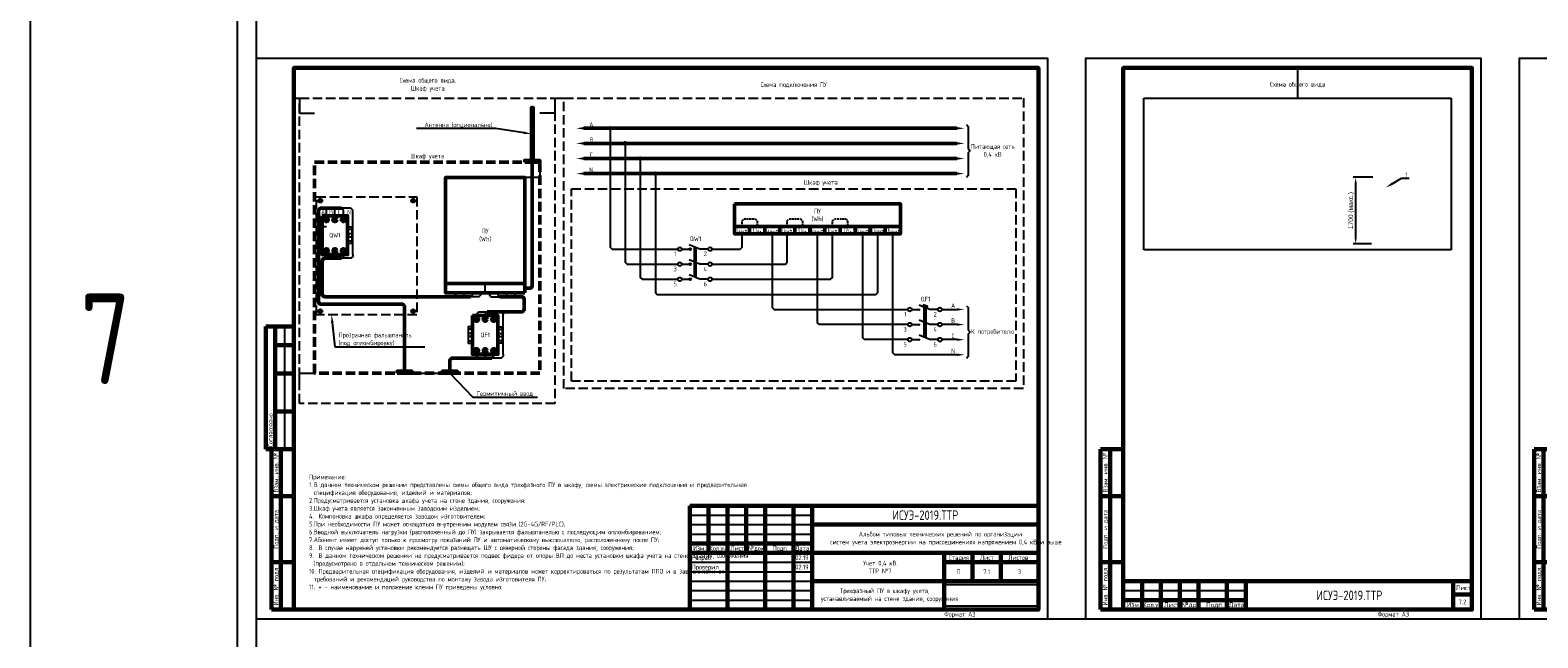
# Model space of a CAD drawing. Header units: millimetres. Extents: x -110 to 4101, y -10868 to 110.
# Tile 70 of 90: x -110 to 690, y -2219 to -1897. Entities that reach past the tile are written whole.
import ezdxf
from ezdxf import colors
from ezdxf.entities.mleader import LeaderData, LeaderLine
from ezdxf.enums import TextEntityAlignment as Align
from ezdxf.math import Vec2, Vec3

# ---------------------------------------------------------------- set-up
doc = ezdxf.new("R2010")
doc.units = ezdxf.units.MM
doc.linetypes.add('GOST2.303 4', pattern=[7, 5, -2, 0])
doc.layers.add('01.Вспомогательный_слой', color=1, linetype='Continuous', plot=False)
doc.layers.add('Формат', color=7, linetype='Continuous', lineweight=25)
doc.layers.add('Формат @ 1', color=7, linetype='Continuous', lineweight=25)
doc.styles.get("Standard").update_dxf_attribs({"font": 'arial.ttf'})
doc.styles.add('Формат', font='isocpeur.ttf')
doc.styles.add('ЭП', font='GOST.TTF')
doc.dimstyles.new('ISO-25', dxfattribs={"dimtxt": 2.5, "dimasz": 2.5, "dimexe": 1.25, "dimexo": 0.625, "dimtad": 1, "dimtxsty": 'Standard', "dimcen": 2.5, "dimadec": 0, "dimazin": 0, "dimtfac": 1, "dimtmove": 0, "dimatfit": 3, "dimfxl": 1, "dimarcsym": 0})
picture_1 = doc.add_image_def('image3.png', size_in_pixel=(587, 136))
picture_2 = doc.add_image_def('image18.jpg', size_in_pixel=(616, 304))

# ---------------------------------------------------------------- blocks, each defined once
blk = doc.blocks.new('*U75')
at = {"layer": 'Формат', "color": 7, "linetype": 'Continuous', "lineweight": 60}
for p, q in [((-205, 150), (-190, 150)), ((-205, 150), (-205, 85)), ((-200, 150), (-200, 85)), ((-200, 140), (-190, 140)), ((-200, 125), (-190, 125)), ((-200, 105), (-190, 105)), ((-205, 85), (-197, 85)), ((-202, 85), (-190, 85)), ((-202, 85), (-202, 0)), ((-197, 85), (-197, 0)), ((-202, 60), (-190, 60)), ((20, 55), (205, 55)), ((20, 55), (20, 0)), ((30, 55), (30, 30)), ((40, 55), (40, 0)), ((50, 55), (50, 30)), ((60, 55), (60, 0)), ((75, 55), (75, 0)), ((85, 55), (85, 0)), ((85, 45), (205, 45)), ((20, 35), (85, 35)), ((-202, 25), (-190, 25)), ((20, 30), (205, 30)), ((155, 30), (155, 0)), ((155, 25), (205, 25)), ((170, 30), (170, 15)), ((185, 30), (185, 15)), ((85, 15), (205, 15)), ((-202, 0), (-190, 0))]:
    blk.add_line(p, q, dxfattribs=at)
at = {"layer": 'Формат', "color": 7, "linetype": 'Continuous', "lineweight": 25}
for p, q in [((-195, 150), (-195, 85)), ((20, 50), (85, 50)), ((20, 45), (85, 45)), ((20, 40), (85, 40)), ((20, 25), (85, 25)), ((20, 20), (85, 20)), ((20, 15), (85, 15)), ((20, 10), (85, 10)), ((20, 5), (85, 5))]:
    blk.add_line(p, q, dxfattribs=at)
blk.add_lwpolyline([(-210, -5), (210, -5), (210, 292), (-210, 292)], close=True, dxfattribs=at)
at = {"layer": 'Формат', "color": 7, "linetype": 'Continuous', "lineweight": 60}
blk.add_lwpolyline([(-190, 0), (205, 0), (205, 287), (-190, 287)], close=True, dxfattribs=at)
at = {"layer": 'Формат', "color": 7, "linetype": 'Continuous', "lineweight": 25, "style": 'ЭП'}
blk.add_text('Согласовано', height=2.5, rotation=90, dxfattribs=at).set_placement((-202.5, 86), align=Align.MIDDLE_LEFT)
for s, p in [('Взам. инв. №', (-199.5, 72.5)), ('Подп. и дата', (-199.5, 42.5)), ('Инв. № подл.', (-199.5, 12.5))]:
    blk.add_text(s, height=2.5, rotation=90, dxfattribs=at).set_placement(p, align=Align.MIDDLE_CENTER)
for s, p in [('Изм.', (21.81, 31.25)), ('Кол.уч.', (30.38, 31.25)), ('Лист', (41.54, 31.25)), ('№док.', (50.89, 31.24)), ('Подп.', (63.99, 31.25)), ('Дата', (75.95, 31.25)), ('Стадия', (157.47, 26.25)), ('Лист', (173.99, 26.25)), ('Листов', (188.99, 26.25))]:
    blk.add_text(s, height=2.5, dxfattribs=at).set_placement(p)
at = {"layer": 'Формат', "color": 7, "linetype": 'Continuous', "lineweight": 25, "style": 'ЭП', "flags": 8}
for tag, p in [('СОГЛ_ФИО_1', (-197.5, 106)), ('СОГЛ_ФИО_2', (-192.5, 106)), ('СОГЛ_ДОЛЖ_1', (-197.5, 86)), ('СОГЛ_ДОЛЖ_2', (-192.5, 86))]:
    blk.add_attdef(tag, text='', height=2.5, rotation=90, dxfattribs=at).set_placement(p, align=Align.MIDDLE_LEFT)
for tag, height, p in [('ОБОЗНАЧЕНИЕ', 5, (145, 50)), ('ОБЪЕКТ', 2.5, (145, 37.5)), ('НАИМЕНОВАНИЕ', 2.5, (120, 22.5)), ('Стадия', 2.5, (162.5, 20)), ('Лист', 2.5, (177.5, 20)), ('Листов', 2.5, (195, 20)), ('НАИМ_ИЗОБРАЖЕНИЙ', 2.5, (120, 7.5))]:
    blk.add_attdef(tag, text='', height=height, dxfattribs=at).set_placement(p, align=Align.MIDDLE_CENTER)
for tag, p in [('изм.№', (21, 37.5)), ('изм.уч.', (31, 37.5)), ('изм.лист', (41, 37.5)), ('изм.№_док.', (50.5, 37.5)), ('изм_дата', (76, 37.5)), ('Должн_1', (21, 27.5)), ('ФИО_1', (41, 27.5)), ('дата_1', (76, 27.5)), ('ДОЛЖН_2', (21, 22.5)), ('Должн_3', (21, 17.5)), ('ФИО_2', (41, 22.5)), ('ФИО_3', (41, 17.5)), ('дата_2', (76, 22.5)), ('дата_3', (76, 17.5)), ('ДОЛЖН_4', (21, 12.5)), ('ДОЛЖН_5', (21, 7.5)), ('ФИО_4', (41, 12.5)), ('ФИО_5', (41, 7.5)), ('дата_4', (76, 12.5)), ('дата_5', (76, 7.5)), ('ДОЛЖН_6', (21, 2.5)), ('ФИО_6', (41, 2.5)), ('дата_6', (76, 2.5)), ('ФОРМ.ЛИСТА', (155, -2.5))]:
    blk.add_attdef(tag, text='', height=2.5, dxfattribs=at).set_placement(p, align=Align.MIDDLE_LEFT)
blk.add_attdef('N_ИНВ', text='', height=2.5, rotation=90, dxfattribs=at).set_placement((-193.5, 12.5), align=Align.MIDDLE_CENTER)
at = {"ltscale": 0.2}
image = blk.add_image(picture_1, insert=(155, 1.71), size_in_units=(50, 11.58), dxfattribs=at)
image.dxf.flags = 7
blk = doc.blocks.new('*U77')
at = {"layer": 'Формат', "color": 7, "linetype": 'Continuous', "lineweight": 60}
for p, q in [((8, 85), (20, 85)), ((8, 85), (8, 0)), ((13, 85), (13, 0)), ((8, 60), (20, 60)), ((8, 25), (20, 25)), ((20, 15), (205, 15)), ((20, 15), (20, 0)), ((30, 15), (30, 0)), ((40, 15), (40, 0)), ((50, 15), (50, 0)), ((60, 15), (60, 0)), ((75, 15), (75, 0)), ((85, 15), (85, 0)), ((195, 15), (195, 0)), ((195, 8), (205, 8)), ((8, 0), (20, 0)), ((20, 5), (85, 5))]:
    blk.add_line(p, q, dxfattribs=at)
at = {"layer": 'Формат', "color": 7, "linetype": 'Continuous', "lineweight": 25}
blk.add_line((20, 10), (85, 10), dxfattribs=at)
blk.add_lwpolyline([(0, -5), (210, -5), (210, 292), (0, 292)], close=True, dxfattribs=at)
at = {"layer": 'Формат', "color": 7, "linetype": 'Continuous', "lineweight": 60}
blk.add_lwpolyline([(20, 0), (205, 0), (205, 287), (20, 287)], close=True, dxfattribs=at)
at = {"layer": 'Формат', "color": 7, "linetype": 'Continuous', "lineweight": 25, "style": 'ЭП'}
for s, p in [('Взам. инв. №', (10.5, 72.5)), ('Подп. и дата', (10.5, 42.5)), ('Инв. № подл.', (10.5, 12.5))]:
    blk.add_text(s, height=2.5, rotation=90, dxfattribs=at).set_placement(p, align=Align.MIDDLE_CENTER)
at = {"layer": 'Формат', "color": 7, "linetype": 'Continuous', "lineweight": 25, "style": 'Формат'}
for s, p in [('Лист', (196.38, 10.25)), ('Изм.', (21.81, 1.25)), ('Лист', (41.54, 1.25)), ('№док.', (50.89, 1.25)), ('Подп.', (63.99, 1.25)), ('Дата', (75.95, 1.25))]:
    blk.add_text(s, height=2.5, dxfattribs=at).set_placement(p)
at = {"layer": 'Формат', "color": 7, "linetype": 'Continuous', "lineweight": 25, "style": 'Формат', "width": 0.9}
blk.add_text('Кол.уч.', height=2.5, dxfattribs=at).set_placement((30.38, 1.25))
at = {"layer": 'Формат', "color": 7, "linetype": 'Continuous', "lineweight": 25, "style": 'ЭП', "flags": 8}
blk.add_attdef('N_ИНВ', text='', height=2.5, rotation=90, dxfattribs=at).set_placement((16.5, 12.5), align=Align.MIDDLE_CENTER)
for tag, p in [('изм.№', (21, 7.5)), ('изм.уч.', (31, 7.5)), ('изм.лист', (41, 7.5)), ('изм.№_док.', (50.5, 7.5)), ('изм_дата', (76, 7.5)), ('ФОРМ.ЛИСТА', (155, -2.5))]:
    blk.add_attdef(tag, text='', height=2.5, dxfattribs=at).set_placement(p, align=Align.MIDDLE_LEFT)
for tag, height, p in [('ОБОЗНАЧЕНИЕ', 5, (140, 7.5)), ('Лист', 2.5, (200, 4))]:
    blk.add_attdef(tag, text='', height=height, dxfattribs=at).set_placement(p, align=Align.MIDDLE_CENTER)
blk = doc.blocks.new('*D99')
at = {"color": 0, "lineweight": -2, "ltscale": 0.2, "transparency": 16777216}
for p, q in [((602.4, -1974.95), (592.06, -1974.95)), ((593.31, -1977.45), (593.31, -2007.73)), ((601.78, -2010.23), (592.06, -2010.23))]:
    blk.add_line(p, q, dxfattribs=at)
at = {"color": 0, "ltscale": 0.2, "transparency": 16777216}
for points in [[(592.89, -1977.45), (593.73, -1977.45), (593.31, -1974.95)], [(592.89, -2007.73), (593.73, -2007.73), (593.31, -2010.23)]]:
    blk.add_solid(points, dxfattribs=at)
at = {"layer": 'Defpoints', "color": 0, "ltscale": 0.2, "transparency": 16777216}
for p in [(603.03, -1974.95), (593.31, -2010.23), (602.4, -2010.23)]:
    blk.add_point(p, dxfattribs=at)
at = {"color": 0, "ltscale": 0.2, "transparency": 16777216, "insert": (591.05, -1992.59), "char_height": 2.5, "attachment_point": 5, "rotation": 90}
blk.add_mtext('1700 (макс.)', dxfattribs=at)

msp = doc.modelspace()

# ---------------------------------------------------------------- hatches: boundary and pattern name
h = msp.add_hatch(color=256)
h.dxf.hatch_style = 1
edge = h.paths.add_edge_path()
edge.add_arc((197.75, -1949), 0.75, 0, 360)
h = msp.add_hatch(color=256)
h.dxf.hatch_style = 1
edge = h.paths.add_edge_path()
edge.add_arc((205.75, -1957), 0.75, 0, 360)
h = msp.add_hatch(color=256)
h.dxf.hatch_style = 1
edge = h.paths.add_edge_path()
edge.add_arc((213.75, -1965), 0.75, 0, 360)
h = msp.add_hatch(color=256)
h.dxf.hatch_style = 1
edge = h.paths.add_edge_path()
edge.add_arc((221.75, -1973), 0.75, 0, 360)

# ---------------------------------------------------------------- linework, layer by layer
for p, q in [((387.75, -1960), (388.75, -1961)), ((387.75, -1962), (388.75, -1961)), ((387.75, -2056), (388.75, -2057)), ((387.75, -2058), (388.75, -2057))]:
    msp.add_line(p, q)
at = {"ltscale": 0.2}
msp.add_lwpolyline([(-110, -10868), (2120, -10868), (2120, 110), (-110, 110)], close=True, dxfattribs=at)
at = {"lineweight": 50}
for points in [[(156.938, -1966), (156.938, -1938), (155.938, -1938), (155.938, -1966)], [(152.438, -1967), (160.438, -1967), (160.438, -1966), (152.438, -1966)], [(152.438, -2036.25), (110.438, -2036.25), (110.438, -1975), (152.438, -1975)], [(44.938, -1995.375), (58.438, -1995.375), (58.438, -2015.875), (44.938, -2015.875)], [(124.688, -2048.25), (138.187, -2048.25), (138.187, -2068.75), (124.688, -2068.75)], [(84.688, -2078.75), (92.688, -2078.75), (92.688, -2077.75), (84.688, -2077.75)], [(108.688, -2078.75), (116.688, -2078.75), (116.688, -2077.75), (108.688, -2077.75)]]:
    msp.add_lwpolyline(points, close=True, dxfattribs=at)
for points in [[(183.75, -1949), (381.75, -1949)], [(183.75, -1957), (381.75, -1957)], [(152.438, -2033.75), (155.438, -2033.75), (156.438, -2032.75), (156.438, -1967)], [(183.75, -1965), (381.75, -1965)], [(183.75, -1973), (381.75, -1973)], [(55.188, -1991.375), (47.688, -1991.375), (43.938, -1991.375), (42.938, -1992.375), (42.938, -2041.25), (43.938, -2042.25), (87.688, -2042.25), (88.688, -2043.25), (88.688, -2077.75)], [(123.641, -2038.25), (45.938, -2038.25), (44.938, -2037.25), (44.938, -2018.875), (45.938, -2017.875), (55.188, -2017.875)], [(110.438, -2031.25), (152.438, -2031.25)], [(139.187, -2038.25), (151.187, -2038.25), (152.187, -2039.25), (152.187, -2045.25), (151.187, -2046.25), (132.438, -2046.25)], [(134.938, -2070.75), (113.688, -2070.75), (112.688, -2071.75), (112.688, -2077.75)]]:
    msp.add_lwpolyline(points, dxfattribs=at)
for points in [[(197.75, -1949), (197.75, -2012), (198.75, -2013), (233.75, -2013)], [(386.75, -1947), (387.75, -1948), (387.75, -1960)], [(205.75, -1957), (205.75, -2020), (206.75, -2021), (233.75, -2021)], [(213.75, -1965), (213.75, -2028), (214.75, -2029), (233.75, -2029)], [(387.75, -1962), (387.75, -1974), (386.75, -1975)], [(221.75, -1973), (221.75, -2036), (222.75, -2037), (233.75, -2037)], [(43.655, -1987.375), (43.23, -1986.951), (43.513, -1986.668), (43.938, -1987.092)], [(43.938, -1987.658), (43.513, -1988.082), (43.23, -1987.799), (43.655, -1987.375)], [(43.938, -1987.092), (44.362, -1986.668), (44.645, -1986.951), (44.22, -1987.375)], [(44.22, -1987.375), (44.645, -1987.799), (44.362, -1988.082), (43.938, -1987.658)], [(93.188, -1987.092), (92.763, -1986.668), (92.48, -1986.951), (92.905, -1987.375)], [(92.905, -1987.375), (92.48, -1987.799), (92.763, -1988.082), (93.188, -1987.658)], [(93.47, -1987.375), (93.895, -1986.951), (93.612, -1986.668), (93.188, -1987.092)], [(93.188, -1987.658), (93.612, -1988.082), (93.895, -1987.799), (93.47, -1987.375)], [(44.938, -2001.25), (42.688, -2001.25), (42.688, -2010), (44.938, -2010)], [(44.938, -2002.5), (42.688, -2002.5), (42.688, -2008.75), (44.938, -2008.75)], [(43.75, -2004.812), (42.688, -2004.812)], [(43.75, -2006.438), (42.688, -2006.438)], [(58.438, -2001.25), (60.688, -2001.25), (60.688, -2010), (58.438, -2010)], [(58.438, -2002.5), (60.688, -2002.5), (60.688, -2008.75), (58.438, -2008.75)], [(59.625, -2004.812), (60.688, -2004.812)], [(59.625, -2006.438), (60.688, -2006.438)], [(233.75, -2037), (338.75, -2037), (339.75, -2036), (339.75, -2005)], [(251.75, -2013), (266.75, -2013), (267.75, -2012), (267.75, -2005)], [(251.75, -2021), (290.75, -2021), (291.75, -2020), (291.75, -2005)], [(251.75, -2029), (314.75, -2029), (315.75, -2028), (315.75, -2005)], [(283.75, -2005), (283.75, -2044), (284.75, -2045), (355.75, -2045)], [(355.75, -2053), (308.75, -2053), (307.75, -2052), (307.75, -2005)], [(355.75, -2061), (332.75, -2061), (331.75, -2060), (331.75, -2005)], [(355.75, -2069), (348.75, -2069), (347.75, -2068), (347.75, -2005)], [(110.438, -2031.25), (110.438, -2036.25)], [(43.938, -2045.592), (43.513, -2045.168), (43.23, -2045.451), (43.655, -2045.875)], [(43.655, -2045.875), (43.23, -2046.299), (43.513, -2046.582), (43.938, -2046.158)], [(44.22, -2045.875), (44.645, -2045.451), (44.362, -2045.168), (43.938, -2045.592)], [(43.938, -2046.158), (44.362, -2046.582), (44.645, -2046.299), (44.22, -2045.875)], [(92.905, -2045.875), (92.48, -2045.451), (92.763, -2045.168), (93.188, -2045.592)], [(93.188, -2046.158), (92.763, -2046.582), (92.48, -2046.299), (92.905, -2045.875)], [(93.188, -2045.592), (93.612, -2045.168), (93.895, -2045.451), (93.47, -2045.875)], [(93.47, -2045.875), (93.895, -2046.299), (93.612, -2046.582), (93.188, -2046.158)], [(361.396, -2044.646), (362.104, -2045.354)], [(361.396, -2045.354), (362.104, -2044.646)], [(373.75, -2045), (381.75, -2045)], [(386.75, -2043), (387.75, -2044), (387.75, -2056)], [(124.688, -2054.125), (122.438, -2054.125), (122.438, -2062.875), (124.688, -2062.875)], [(124.688, -2055.375), (122.438, -2055.375), (122.438, -2061.625), (124.688, -2061.625)], [(138.187, -2054.125), (140.438, -2054.125), (140.438, -2062.875), (138.187, -2062.875)], [(138.187, -2055.375), (140.438, -2055.375), (140.438, -2061.625), (138.187, -2061.625)], [(361.396, -2052.646), (362.104, -2053.354)], [(361.396, -2053.354), (362.104, -2052.646)], [(381.75, -2053), (373.75, -2053)], [(123.5, -2057.688), (122.438, -2057.688)], [(123.5, -2059.313), (122.438, -2059.313)], [(139.375, -2057.688), (140.438, -2057.688)], [(139.375, -2059.313), (140.438, -2059.313)], [(361.396, -2060.646), (362.104, -2061.354)], [(361.396, -2061.354), (362.104, -2060.646)], [(381.75, -2061), (373.75, -2061)], [(387.75, -2058), (387.75, -2070), (386.75, -2071)], [(381.75, -2069), (355.75, -2069)]]:
    msp.add_lwpolyline(points)
at = {"linetype": 'GOST2.303 4', "lineweight": 50}
msp.add_lwpolyline([(40.938, -1967), (160.438, -1967), (160.438, -2078.75), (40.938, -2078.75)], close=True, dxfattribs=at)
at = {"linetype": 'GOST2.303 4'}
for points in [[(177.25, -1981), (413, -1981), (413, -2082.955), (177.25, -2082.955)], [(41.938, -1985.375), (95.188, -1985.375), (95.188, -2047.875), (41.938, -2047.875)]]:
    msp.add_lwpolyline(points, close=True, dxfattribs=at)
at = {"ltscale": 0.2}
for points in [[(47.188, -1995.375), (47.188, -1992.375), (46.188, -1991.375), (46.188, -1991.375)], [(51.688, -1995.375), (51.688, -1992.375), (50.688, -1991.375), (50.688, -1991.375)], [(61.188, -2015.875), (61.188, -1992.375), (60.188, -1991.375), (55.188, -1991.375)], [(56.188, -1995.375), (56.188, -1992.375), (55.188, -1991.375), (55.188, -1991.375)], [(47.188, -2015.875), (47.188, -2016.875), (46.188, -2017.875), (46.188, -2017.875)], [(51.688, -2015.875), (51.688, -2016.875), (50.688, -2017.875), (50.688, -2017.875)], [(61.188, -2015.875), (61.188, -2016.875), (60.188, -2017.875), (55.188, -2017.875)], [(56.188, -2015.875), (56.188, -2016.875), (55.188, -2017.875), (55.188, -2017.875)], [(239.75, -2012.5), (239.75, -2013.5)], [(239.75, -2020.5), (239.75, -2021.5)], [(239.75, -2028.5), (239.75, -2029.5)], [(115.641, -2036.25), (115.641, -2037.25), (114.641, -2038.25), (114.641, -2038.25)], [(120.141, -2036.25), (120.141, -2037.25), (119.141, -2038.25), (119.141, -2038.25)], [(129.141, -2036.25), (129.141, -2037.25), (128.141, -2038.25), (123.641, -2038.25)], [(124.641, -2036.25), (124.641, -2037.25), (123.641, -2038.25), (123.641, -2038.25)], [(133.687, -2036.25), (133.687, -2037.25), (134.687, -2038.25), (139.187, -2038.25)], [(138.187, -2036.25), (138.187, -2037.25), (139.187, -2038.25), (139.187, -2038.25)], [(142.687, -2036.25), (142.687, -2037.25), (143.687, -2038.25), (143.687, -2038.25)], [(147.187, -2036.25), (147.187, -2037.25), (148.187, -2038.25), (148.187, -2038.25)], [(126.938, -2048.25), (126.938, -2047.25), (127.938, -2046.25), (127.938, -2046.25)], [(127.938, -2046.25), (132.438, -2046.25)], [(131.438, -2048.25), (131.438, -2047.25), (132.438, -2046.25), (132.438, -2046.25)], [(135.938, -2048.25), (135.938, -2047.25), (136.938, -2046.25), (136.938, -2046.25)], [(140.938, -2068.75), (140.938, -2047.25), (141.938, -2046.25), (141.938, -2046.25)], [(126.938, -2068.75), (126.938, -2069.75), (125.938, -2070.75), (125.938, -2070.75)], [(131.438, -2068.75), (131.438, -2069.75), (130.438, -2070.75), (130.438, -2070.75)], [(140.938, -2068.75), (140.938, -2069.75), (139.938, -2070.75), (134.938, -2070.75)], [(135.938, -2068.75), (135.938, -2069.75), (134.938, -2070.75), (134.938, -2070.75)]]:
    msp.add_lwpolyline(points, dxfattribs=at)
at = {"lineweight": 50, "ltscale": 2}
for points in [[(263.75, -1989), (351.75, -1989), (351.75, -2001), (263.75, -2001)], [(263.75, -1989), (351.75, -1989), (351.75, -2005), (263.75, -2005)], [(263.75, -2001), (271.75, -2001), (271.75, -2005), (263.75, -2005)], [(271.75, -2001), (279.75, -2001), (279.75, -2005), (271.75, -2005)], [(279.75, -2001), (287.75, -2001), (287.75, -2005), (279.75, -2005)], [(287.75, -2001), (295.75, -2001), (295.75, -2005), (287.75, -2005)], [(295.75, -2001), (303.75, -2001), (303.75, -2005), (295.75, -2005)], [(303.75, -2001), (311.75, -2001), (311.75, -2005), (303.75, -2005)], [(311.75, -2001), (319.75, -2001), (319.75, -2005), (311.75, -2005)], [(319.75, -2001), (327.75, -2001), (327.75, -2005), (319.75, -2005)], [(327.75, -2001), (335.75, -2001), (335.75, -2005), (327.75, -2005)], [(335.75, -2001), (343.75, -2001), (343.75, -2005), (335.75, -2005)], [(343.75, -2001), (351.75, -2001), (351.75, -2005), (343.75, -2005)]]:
    msp.add_lwpolyline(points, close=True, dxfattribs=at)
at = {"linetype": 'GOST2.303 4', "ltscale": 0.2}
for points in [[(267.75, -2001), (267.75, -1998), (268.75, -1997), (274.75, -1997), (275.75, -1998), (275.75, -2001)], [(291.75, -2001), (291.75, -1998), (292.75, -1997), (298.75, -1997), (299.75, -1998), (299.75, -2001)], [(315.75, -2001), (315.75, -1998), (316.75, -1997), (322.75, -1997), (323.75, -1998), (323.75, -2001)]]:
    msp.add_lwpolyline(points, dxfattribs=at)
at = {"ltscale": 2}
for points in [[(235.75, -2013), (239.75, -2013)], [(239.75, -2010.515), (245.75, -2013)], [(242.25, -2011.55), (242.25, -2027.55)], [(243.25, -2011.964), (243.25, -2027.964)], [(249.75, -2013), (245.75, -2013)], [(235.75, -2021), (239.75, -2021)], [(239.75, -2018.515), (245.75, -2021)], [(249.75, -2021), (245.75, -2021)], [(235.75, -2029), (239.75, -2029)], [(239.75, -2026.515), (245.75, -2029)], [(249.75, -2029), (245.75, -2029)], [(357.75, -2045), (361.75, -2045)], [(361.75, -2042.515), (367.75, -2045)], [(364.25, -2043.55), (364.25, -2059.55)], [(365.25, -2043.964), (365.25, -2059.964)], [(371.75, -2045), (367.75, -2045)], [(357.75, -2053), (361.75, -2053)], [(361.75, -2050.515), (367.75, -2053)], [(371.75, -2053), (367.75, -2053)], [(357.75, -2061), (361.75, -2061)], [(361.75, -2058.515), (367.75, -2061)], [(371.75, -2061), (367.75, -2061)]]:
    msp.add_lwpolyline(points, dxfattribs=at)
msp.add_lwpolyline([(363.641, -2043.298), (365.859, -2044.217), (366.165, -2043.477), (363.947, -2042.559)], close=True, dxfattribs=at)
for centre, radius in [((197.75, -1949), 0.75), ((205.75, -1957), 0.75), ((213.75, -1965), 0.75), ((221.75, -1973), 0.75), ((234.75, -2013), 1), ((250.75, -2013), 1), ((234.75, -2021), 1), ((250.75, -2021), 1), ((234.75, -2029), 1), ((250.75, -2029), 1), ((356.75, -2045), 1), ((372.75, -2045), 1), ((356.75, -2053), 1), ((372.75, -2053), 1), ((356.75, -2061), 1), ((372.75, -2061), 1)]:
    msp.add_circle(centre, radius, dxfattribs=at)
for centre in [(43.938, -1987.375), (93.188, -1987.375), (43.938, -2045.875), (93.188, -2045.875)]:
    msp.add_circle(centre, 1)
at = {"lineweight": 50}
for centre in [(47.188, -1997.375), (51.688, -1997.375), (56.188, -1997.375), (47.188, -2013.875), (51.688, -2013.875), (56.188, -2013.875), (126.938, -2050.25), (131.438, -2050.25), (135.938, -2050.25), (126.938, -2066.75), (131.438, -2066.75), (135.938, -2066.75)]:
    msp.add_circle(centre, 1, dxfattribs=at)
at = {"ltscale": 0.2}
for centre in [(240.25, -2013), (240.25, -2021), (240.25, -2029)]:
    msp.add_circle(centre, 0.5, dxfattribs=at)
for centre, start, end in [((43.75, -2005.625), 270, 90), ((59.625, -2005.625), 90, 270), ((123.5, -2058.5), 270, 90), ((139.375, -2058.5), 90, 270)]:
    msp.add_arc(centre, 0.812, start, end)
for points in [[(183.75, -1948.333), (183.75, -1949.667), (179.75, -1949)], [(381.75, -1948.333), (381.75, -1949.667), (385.75, -1949)], [(183.75, -1956.333), (183.75, -1957.667), (179.75, -1957)], [(381.75, -1956.333), (381.75, -1957.667), (385.75, -1957)], [(183.75, -1964.333), (183.75, -1965.667), (179.75, -1965)], [(381.75, -1964.333), (381.75, -1965.667), (385.75, -1965)], [(183.75, -1972.333), (183.75, -1973.667), (179.75, -1973)], [(381.75, -1972.333), (381.75, -1973.667), (385.75, -1973)], [(381.75, -2044.333), (381.75, -2045.667), (385.75, -2045)], [(381.75, -2052.333), (381.75, -2053.667), (385.75, -2053)], [(381.75, -2060.333), (381.75, -2061.667), (385.75, -2061)], [(381.75, -2068.333), (381.75, -2069.667), (385.75, -2069)]]:
    msp.add_solid(points)
at = {"layer": '01.Вспомогательный_слой', "ltscale": 0.2}
msp.add_lwpolyline([(0, 0), (2040, 0), (2040, -10788), (0, -10788)], close=True, dxfattribs=at)
at = {"layer": '01.Вспомогательный_слой'}
for points in [[(10, -1892), (10, -1912)], [(30, -1917), (30, -1933), (38, -1933)], [(32.937, -1933), (32.937, -1941), (40.938, -1941)], [(168.438, -1933), (168.438, -1941), (160.438, -1941)], [(168.438, -1933), (173.25, -1933)], [(160.438, -1967), (160.438, -1975), (152.438, -1975)], [(131.438, -2036.25), (131.438, -2031.25)], [(32.937, -2086.75), (32.937, -2078.75), (40.938, -2078.75)], [(10, -2209), (10, -2229)], [(430, -2209), (450, -2209)], [(430, -2209), (450, -2209)], [(660, -2209), (680, -2209)], [(660, -2209), (680, -2209)]]:
    msp.add_lwpolyline(points, dxfattribs=at)
at = {"layer": '01.Вспомогательный_слой', "ltscale": 0.2}
for points in [[(562.5, -1917), (562.5, -1933)], [(47.188, -2001.25), (40.938, -2001.25)], [(47.188, -2001.25), (40.938, -2001.25)], [(129.188, -2036.25), (133.687, -2036.25)]]:
    msp.add_lwpolyline(points, dxfattribs=at)
at = {"layer": '01.Вспомогательный_слой', "linetype": 'GOST2.303 4'}
for points in [[(32.937, -1933), (168.438, -1933), (168.438, -2094.75), (32.937, -2094.75)], [(173.25, -1933), (417, -1933), (417, -2086.955), (173.25, -2086.955)]]:
    msp.add_lwpolyline(points, close=True, dxfattribs=at)

# ---------------------------------------------------------------- block references
at = {"layer": 'Формат @ 1', "color": 0, "ltscale": 0.7}
ref = msp.add_blockref('*U75', (220, -2204), dxfattribs=at)
ref.add_attrib('ОБОЗНАЧЕНИЕ', 'ИСУЭ-2019.ТТР', dxfattribs={"layer": 'Формат', "color": 7, "linetype": 'Continuous', "lineweight": 25, "height": 5, "style": 'ЭП', "flags": 8}).set_placement((365, -2154), align=Align.MIDDLE_CENTER)
ref.add_attrib('Стадия', 'П', dxfattribs={"layer": 'Формат', "color": 7, "linetype": 'Continuous', "lineweight": 25, "height": 2.5, "style": 'ЭП', "flags": 8}).set_placement((382.5, -2184), align=Align.MIDDLE_CENTER)
ref.add_attrib('Лист', '7.1', dxfattribs={"layer": 'Формат', "color": 7, "linetype": 'Continuous', "lineweight": 25, "height": 2.5, "style": 'ЭП', "flags": 8}).set_placement((397.5, -2184), align=Align.MIDDLE_CENTER)
ref.add_attrib('Листов', '3', dxfattribs={"layer": 'Формат', "color": 7, "linetype": 'Continuous', "lineweight": 25, "height": 2.5, "style": 'ЭП', "flags": 8}).set_placement((415, -2184), align=Align.MIDDLE_CENTER)
ref.add_attrib('ОБЪЕКТ_001', 'Альбом типовых технических решений по организации', (329.689, -2165.31), dxfattribs={"layer": 'Формат', "color": 7, "linetype": 'Continuous', "lineweight": 25, "height": 2.5, "style": 'ЭП', "flags": 8})
ref.add_attrib('НАИМЕНОВАНИЕ_001', 'Учет 0,4 кВ.', (332.054, -2180.667), dxfattribs={"layer": 'Формат', "color": 7, "linetype": 'Continuous', "lineweight": 25, "height": 2.5, "style": 'ЭП', "flags": 8})
ref.add_attrib('НАИМ_ИЗОБРАЖЕНИЙ_001', 'Трехфазный ПУ в шкафу учета,', (319.773, -2195.31), dxfattribs={"layer": 'Формат', "color": 7, "linetype": 'Continuous', "lineweight": 25, "height": 2.5, "style": 'ЭП', "flags": 8})
ref.add_attrib('Должн_1', 'Разраб.', dxfattribs={"layer": 'Формат', "color": 7, "linetype": 'Continuous', "lineweight": 25, "height": 2.5, "style": 'ЭП', "flags": 8}).set_placement((241, -2176.5), align=Align.MIDDLE_LEFT)
ref.add_attrib('ДОЛЖН_2', 'Проверил', dxfattribs={"layer": 'Формат', "color": 7, "linetype": 'Continuous', "lineweight": 25, "height": 2.5, "style": 'ЭП', "flags": 8}).set_placement((241, -2181.5), align=Align.MIDDLE_LEFT)
ref.add_attrib('дата_1', '02.19', dxfattribs={"layer": 'Формат', "color": 7, "linetype": 'Continuous', "lineweight": 25, "height": 2.5, "style": 'ЭП', "flags": 8}).set_placement((296, -2176.5), align=Align.MIDDLE_LEFT)
ref.add_attrib('дата_2', '02.19', dxfattribs={"layer": 'Формат', "color": 7, "linetype": 'Continuous', "lineweight": 25, "height": 2.5, "style": 'ЭП', "flags": 8}).set_placement((296, -2181.5), align=Align.MIDDLE_LEFT)
ref.add_attrib('ФОРМ.ЛИСТА', 'Формат А3', dxfattribs={"layer": 'Формат', "color": 7, "linetype": 'Continuous', "lineweight": 25, "height": 2.5, "style": 'ЭП', "flags": 8}).set_placement((375, -2206.5), align=Align.MIDDLE_LEFT)
ref.add_attrib('ОБЪЕКТ_002', 'систем учета электроэнергии на присоединениях напряжением 0,4 кВ и выше', (314.554, -2169.477), dxfattribs={"layer": 'Формат', "color": 7, "linetype": 'Continuous', "lineweight": 25, "height": 2.5, "style": 'ЭП'})
ref.add_attrib('НАИМЕНОВАНИЕ_002', 'ТТР №7', (334.998, -2184.833), dxfattribs={"layer": 'Формат', "color": 7, "linetype": 'Continuous', "lineweight": 25, "height": 2.5, "style": 'ЭП'})
ref.add_attrib('НАИМ_ИЗОБРАЖЕНИЙ_002', 'устанавливаемый на стене здания, сооружения', (309.599, -2199.477), dxfattribs={"layer": 'Формат', "color": 7, "linetype": 'Continuous', "lineweight": 25, "height": 2.5, "style": 'ЭП'})
for p, values in [((450, -2204), {'ОБОЗНАЧЕНИЕ': 'ИСУЭ-2019.ТТР', 'Лист': '7.2', 'ФОРМ.ЛИСТА': 'Формат А3'}), ((680, -2204), {'ОБОЗНАЧЕНИЕ': 'ИСУЭ-2019.ТТР', 'Лист': '7.3', 'ФОРМ.ЛИСТА': 'Формат А3'})]:
    msp.add_blockref('*U77', p, dxfattribs=at).add_auto_attribs(values)

# ---------------------------------------------------------------- texts
at = {"char_height": 2.5, "style": 'ЭП'}
for s, insert, width, attachment_point in [('Схема общего вида. \\PШкаф учета', (100.987, -1926), 115.40156, 5), ('Схема подключения ПУ', (295.125, -1926), 64.53147, 5), ('Схема общего вида', (562.5, -1926), 121.49667, 5), ('A', (187.75, -1947), 4, 5), ('B', (187.75, -1955), 4, 5), ('Питающая сеть ^J0,4 кВ', (400.75, -1961), 24, 5), ('Шкаф учета', (100.688, -1964), 64.53147, 5), ('C', (187.75, -1963), 4, 5), ('N', (187.75, -1971), 4, 5), ('Шкаф учета', (309.5, -1978), 64.53147, 5), ('A', (45.438, -1993.375), 4, 5), ('B', (49.688, -1993.375), 4, 5), ('C', (54.188, -1993.375), 4, 5), ('N', (59.188, -1993.375), 4, 5), ('ПУ \\P(Wh)', (307.75, -1995), 88, 5), ('QW1', (51.688, -2005.625), 13.5, 5), ('ПУ \\P(Wh)', (131.438, -2005.625), 42, 5), ('QW1', (243.056, -2007.518), 10, 5), ('I{\\H0.6x;Aвх}*', (267.75, -2003), 8, 5), ('U{\\H0.6x;A*}', (275.75, -2003), 8, 5), ('I{\\H0.6x;Aвых\\H1.6667x;*}', (283.75, -2003), 8, 5), ('I{\\H0.6x;Bвх}*', (291.75, -2003), 8, 5), ('U{\\H0.6x;B*}', (299.75, -2003), 8, 5), ('I{\\H0.6x;Bвых\\H1.6667x;*}', (307.75, -2003), 8, 5), ('I{\\H0.6x;Cвх}*', (315.75, -2003), 8, 5), ('U{\\H0.6x;C*}', (323.75, -2003), 8, 5), ('I{\\H0.6x;Cвых\\H1.6667x;*}', (331.75, -2003), 8, 5), ('U{\\H0.6x;Nвх}*', (339.75, -2003), 8, 5), ('U{\\H0.6x;Nвых}*', (347.75, -2003), 8, 5), ('1', (232.25, -2015.5), 5, 5), ('2', (248.25, -2015.5), 5, 5), ('3', (232.25, -2023.5), 5, 5), ('4', (248.25, -2023.5), 5, 5), ('5', (232.25, -2031.5), 5, 5), ('6', (248.25, -2031.5), 5, 5), ('QF1', (365.056, -2039.518), 10, 5), ('1', (354.25, -2047.5), 5, 5), ('2', (370.25, -2047.5), 5, 5), ('A', (379.75, -2043), 4, 5), ('3', (354.25, -2055.5), 5, 5), ('4', (370.25, -2055.5), 5, 5), ('B', (379.75, -2051), 4, 5), ('К потребителю', (400.75, -2057), 24, 5), ('QF1', (131.438, -2058.5), 13.5, 5), ('5', (354.25, -2063.5), 5, 5), ('6', (370.25, -2063.5), 5, 5), ('C', (379.75, -2059), 4, 5), ('N', (379.75, -2067), 4, 5), ('Примечание:\\P\\pi-2.5,l2.5,t2.5,5,147.5;1.^IВ данном техническом решении представлены схемы общего вида трехфазного ПУ в шкафу, схемы электрические подключения и предварительная \\P\\pi0,t5,147.5;спецификация оборудования, изделий и материалов;\\P\\pi-2.5,t2.5,5,147.5;2.^IПредусматривается установка шкафа учета на стене здания, сооружения;\\P3.^IШкаф учета является законченным заводским изделием;\\P4.^IКомпоновка шкафа определяется заводом изготовителем;\\P5.^IПри необходимости ПУ может оснащаться внутренним модулем связи ({\\C0;2G-4G/RF/PLC});\\P6.^IВводной выключатель нагрузки (расположенный до ПУ) закрывается фальшпанелью с последующим опломбированием;\\P7.^IАбонент имеет доступ только к просмотру показаний ПУ и автоматическому выключателю, расположенному после ПУ;\\P8.^IВ случае наружней установки рекомендуется размещать ШУ с северной стороны фасада здания, сооружения;\\P9.^IВ данном техническом решении не предусматривается подвес фидера от опоры ВЛ до места установки шкафа учета на стене здания, сооружения \\P\\pi0,t5,147.5;(предусмотрено в отдельном техническом решении);\\P\\pi-2.5;10.^IПредварительная спецификация оборудования, изделий и материалов может корректироваться по результатам ППО и в зависимости от требований и рекомендаций руководства по монтажу завода изготовителя ПУ;\\P\\pt2.5,5;11.^I* - наименование и положение клемм ПУ приведены условно.', (38, -2194), 198, 7)]:
    msp.add_mtext(s, dxfattribs=dict(at, insert=insert, width=width, attachment_point=attachment_point))
at = {"color": 3, "insert": (-70, -2060.5), "char_height": 48, "width": 8, "attachment_point": 5, "style": 'ЭП'}
msp.add_mtext('7', dxfattribs=at)

# ---------------------------------------------------------------- dimensions: what is measured, and where the dimension line sits
at = {"color": 250, "ltscale": 0.2}
dim = msp.add_linear_dim(base=(593.311, -2010.231), p1=(603.026, -1974.95), p2=(602.401, -2010.231), angle=90, text='1700 (макс.)', dimstyle='ISO-25', dxfattribs=at)
dim.commit()
dim.dimension.update_dxf_attribs({"geometry": '*D99', "text_midpoint": (591.047, -1992.591)})

# ---------------------------------------------------------------- pictures from other files: only their frames are drawn
at = {"ltscale": 0.2}
image = msp.add_image(picture_2, insert=(481.008, -2013.433), size_in_units=(162.983, 80.433), dxfattribs=at)
image.dxf.flags = 7

# ---------------------------------------------------------------- leaders
ml = msp.add_multileader_mtext('Standard')
ml.set_content('{\\C256;Антенна (опционально)}', color=250, style='ЭП')
ml.set_leader_properties()
ml.build(insert=Vec2(0, 0))
ml.multileader.update_dxf_attribs({"text_left_attachment_type": 5, "text_right_attachment_type": 5, "dogleg_length": 0})
ctx = ml.context
ctx.base_point, ctx.char_height, ctx.plane_origin = Vec3(104.23, -1949.063), 2.5, Vec3(72.678, -1947.336)
ctx.left_attachment, ctx.right_attachment, ctx.text_align_type = 5, 5, 2
notes = []
notes.append((ctx, [(1, (1, 1, 0), (137.158, -1949.063), (-1, 0), 0, [(1, [(155.938, -1952)], 0, [])])]))
ctx.mtext.insert, ctx.mtext.alignment, ctx.mtext.flow_direction = Vec3(135.158, -1945.885), 3, 5
at = {"color": 250}
ml = msp.add_multileader_mtext('Standard', dxfattribs=at)
ml.set_content('1', color=250, style='ЭП')
ml.set_leader_properties()
ml.build(insert=Vec2(0, 0))
ml.multileader.update_dxf_attribs({"text_left_attachment_type": 5, "text_right_attachment_type": 5, "dogleg_length": 0})
ctx = ml.context
ctx.base_point, ctx.char_height, ctx.plane_origin = Vec3(617.728, -1975.438), 2.5, Vec3(623.062, -1975.735)
ctx.left_attachment, ctx.right_attachment = 5, 5
notes.append((ctx, [(0, (1, 1, 0), (617.728, -1975.438), (1, 0), 0, [(0, [(609.322, -1980.398)], 0, [])])]))
ctx.mtext.insert, ctx.mtext.flow_direction = Vec3(619.728, -1972.438), 5
ml = msp.add_multileader_mtext('Standard')
ml.set_content('{\\C256;Прозрачная фальшпанель \\P(под опломбировку)}', color=250, style='ЭП')
ml.set_leader_properties()
ml.build(insert=Vec2(0, 0))
ml.multileader.update_dxf_attribs({"text_left_attachment_type": 5, "text_right_attachment_type": 5, "dogleg_length": 0})
ctx = ml.context
ctx.base_point, ctx.char_height, ctx.plane_origin = Vec3(51.648, -2064.834), 2.5, Vec3(67.096, -2038.855)
ctx.left_attachment, ctx.right_attachment = 5, 5
notes.append((ctx, [(0, (1, 1, 0), (51.648, -2064.834), (1, 0), 0, [(0, [(49.938, -2047.875)], 0, [])])]))
ctx.mtext.insert, ctx.mtext.flow_direction = Vec3(53.648, -2057.277), 5
ml = msp.add_multileader_mtext('Standard')
ml.set_content('{\\C256;Гермитичный ввод}', color=250, style='ЭП')
ml.set_leader_properties()
ml.build(insert=Vec2(0, 0))
ml.multileader.update_dxf_attribs({"text_left_attachment_type": 5, "text_right_attachment_type": 5, "dogleg_length": 0})
ctx = ml.context
ctx.base_point, ctx.char_height, ctx.plane_origin = Vec3(124.934, -2091.501), 2.5, Vec3(71.922, -2047.419)
ctx.left_attachment, ctx.right_attachment = 5, 5
notes.append((ctx, [(0, (1, 1, 0), (124.934, -2091.501), (1, 0), 0, [(1, [(88.688, -2078.75), (112.688, -2078.75)], 0, [])])]))
ctx.mtext.insert, ctx.mtext.flow_direction = Vec3(126.934, -2088.288), 5
for ctx, leaders in notes:
    for number, flags, end, landing, length, lines in leaders:
        leader = LeaderData()
        leader.index, (leader.has_last_leader_line, leader.has_dogleg_vector, leader.attachment_direction) = number, flags
        leader.last_leader_point, leader.dogleg_vector, leader.dogleg_length = Vec3(end), Vec3(landing), length
        for number, points, colour, breaks in lines:
            line = LeaderLine()
            line.index, line.vertices, line.color, line.breaks = number, Vec3.list(points), colors.encode_raw_color(colour), breaks
            leader.lines.append(line)
        ctx.leaders.append(leader)

doc.saveas('drawing.dxf')
